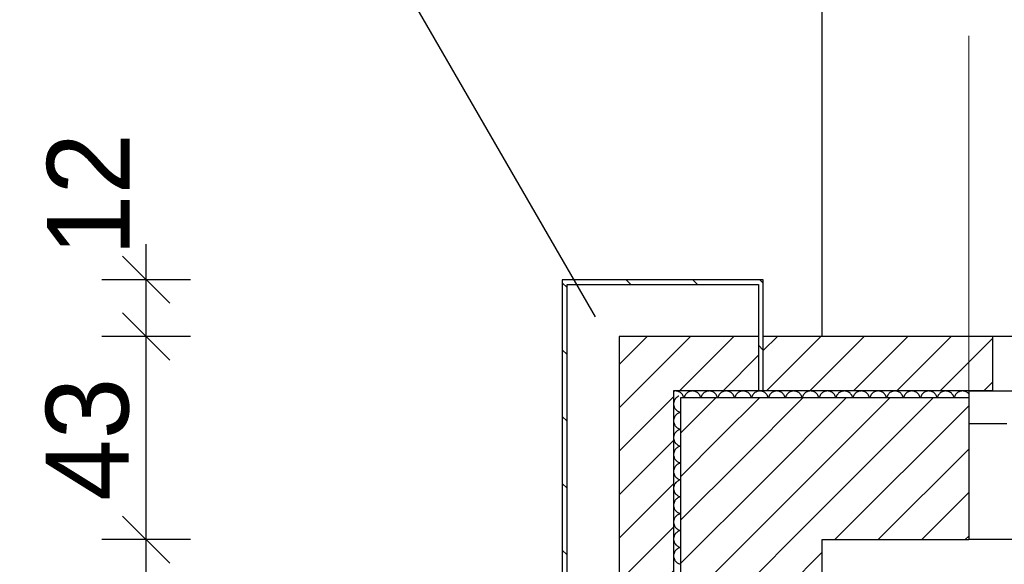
# Model space of a CAD drawing. Extents: x -73 to 359, y -4 to 85.
# Tile 33 of 149: x -33.98 to -31.89, y 41.14 to 42.3. Entities that reach past the tile are written whole.
import ezdxf

# ---------------------------------------------------------------- set-up
doc = ezdxf.new("R2010")
doc.units = 0
doc.header["$MEASUREMENT"] = 0
for name, pattern in [('Strichlinie', [0.005644, 0.002822, -0.002822]), ('Strichpunktlinie', [0.006703, 0.003528, -0.001764, 0, -0.001411]), ('Wipeout_Contour', [1, 0, -1])]:
    doc.linetypes.add(name, pattern=pattern)
for name, color, linetype in [('0._EG_7_0', 7, 'Continuous'), ('0._EG_7_P_BM_AUSSEN', 7, 'Continuous'), ('0._EG_7_P_ZE_ACHSEN', 7, 'Continuous'), ('0._EG_7_P_ZE_SYMBOL', 7, 'Continuous'), ('0._EG_7_R_NT_AUSSENWAND', 7, 'Continuous'), ('0._EG_7_R_NT_DACH', 7, 'Continuous'), ('0._EG_7_R_TR_AUSSENWAND', 7, 'Continuous')]:
    doc.layers.add(name, color=color, linetype=linetype)
doc.styles.add('ERSTELLTER_STIL_1', font='txt')
pattern_1 = [(45, (0, 0), (-0.04596194, 0.04596194), [])]
pattern_2 = [(135, (0, 0), (0.07071068, 0.07071068), [])]

# ---------------------------------------------------------------- blocks, each defined once
blk = doc.blocks.new('*X1', base_point=(-79.1554, -34.5065))
at = {"layer": '0._EG_7_R_TR_AUSSENWAND', "linetype": 'Continuous', "ltscale": 1000}
for p, q in [((-32.5912, 41.5095), (-32.5929, 41.5093)), ((-32.5893, 41.5096), (-32.5912, 41.5095)), ((-32.5874, 41.5095), (-32.5893, 41.5096)), ((-32.5855, 41.5092), (-32.5874, 41.5095)), ((-32.5837, 41.5088), (-32.5855, 41.5092)), ((-32.582, 41.5081), (-32.5837, 41.5088)), ((-32.5803, 41.5072), (-32.582, 41.5081)), ((-32.5609, 41.5081), (-32.5626, 41.5072)), ((-32.5591, 41.5088), (-32.5609, 41.5081)), ((-32.5573, 41.5092), (-32.5591, 41.5088)), ((-32.5555, 41.5095), (-32.5573, 41.5092)), ((-32.5536, 41.5096), (-32.5555, 41.5095)), ((-32.5517, 41.5095), (-32.5536, 41.5096)), ((-32.5498, 41.5092), (-32.5517, 41.5095)), ((-32.548, 41.5088), (-32.5498, 41.5092)), ((-32.5463, 41.5081), (-32.548, 41.5088)), ((-32.5446, 41.5072), (-32.5463, 41.5081)), ((-32.5252, 41.5081), (-32.5268, 41.5072)), ((-32.5234, 41.5088), (-32.5252, 41.5081)), ((-32.5216, 41.5092), (-32.5234, 41.5088)), ((-32.5197, 41.5095), (-32.5216, 41.5092)), ((-32.5179, 41.5096), (-32.5197, 41.5095)), ((-32.516, 41.5095), (-32.5179, 41.5096)), ((-32.5141, 41.5092), (-32.516, 41.5095)), ((-32.5123, 41.5088), (-32.5141, 41.5092)), ((-32.5105, 41.5081), (-32.5123, 41.5088)), ((-32.5089, 41.5072), (-32.5105, 41.5081)), ((-32.4895, 41.5081), (-32.4911, 41.5072)), ((-32.4877, 41.5088), (-32.4895, 41.5081)), ((-32.4859, 41.5092), (-32.4877, 41.5088)), ((-32.484, 41.5095), (-32.4859, 41.5092)), ((-32.4821, 41.5096), (-32.484, 41.5095)), ((-32.4803, 41.5095), (-32.4821, 41.5096)), ((-32.4784, 41.5092), (-32.4803, 41.5095)), ((-32.4766, 41.5088), (-32.4784, 41.5092)), ((-32.4748, 41.5081), (-32.4766, 41.5088)), ((-32.4732, 41.5072), (-32.4748, 41.5081)), ((-32.4537, 41.5081), (-32.4554, 41.5072)), ((-32.452, 41.5088), (-32.4537, 41.5081)), ((-32.4502, 41.5092), (-32.452, 41.5088)), ((-32.4483, 41.5095), (-32.4502, 41.5092)), ((-32.4464, 41.5096), (-32.4483, 41.5095)), ((-32.4445, 41.5095), (-32.4464, 41.5096)), ((-32.4427, 41.5092), (-32.4445, 41.5095)), ((-32.4409, 41.5088), (-32.4427, 41.5092)), ((-32.4391, 41.5081), (-32.4409, 41.5088)), ((-32.4374, 41.5072), (-32.4391, 41.5081)), ((-32.418, 41.5081), (-32.4197, 41.5072)), ((-32.4163, 41.5088), (-32.418, 41.5081)), ((-32.4145, 41.5092), (-32.4163, 41.5088)), ((-32.4126, 41.5095), (-32.4145, 41.5092)), ((-32.4107, 41.5096), (-32.4126, 41.5095)), ((-32.4088, 41.5095), (-32.4107, 41.5096)), ((-32.407, 41.5092), (-32.4088, 41.5095)), ((-32.4052, 41.5088), (-32.407, 41.5092)), ((-32.4034, 41.5081), (-32.4052, 41.5088)), ((-32.4017, 41.5072), (-32.4034, 41.5081)), ((-32.3823, 41.5081), (-32.384, 41.5072)), ((-32.3806, 41.5088), (-32.3823, 41.5081)), ((-32.3787, 41.5092), (-32.3806, 41.5088)), ((-32.3769, 41.5095), (-32.3787, 41.5092)), ((-32.375, 41.5096), (-32.3769, 41.5095)), ((-32.3731, 41.5095), (-32.375, 41.5096)), ((-32.3713, 41.5092), (-32.3731, 41.5095)), ((-32.3694, 41.5088), (-32.3713, 41.5092)), ((-32.3677, 41.5081), (-32.3694, 41.5088)), ((-32.366, 41.5072), (-32.3677, 41.5081)), ((-32.3466, 41.5081), (-32.3483, 41.5072)), ((-32.3448, 41.5088), (-32.3466, 41.5081)), ((-32.343, 41.5092), (-32.3448, 41.5088)), ((-32.3412, 41.5095), (-32.343, 41.5092)), ((-32.3393, 41.5096), (-32.3412, 41.5095)), ((-32.3374, 41.5095), (-32.3393, 41.5096)), ((-32.3355, 41.5092), (-32.3374, 41.5095)), ((-32.3337, 41.5088), (-32.3355, 41.5092)), ((-32.332, 41.5081), (-32.3337, 41.5088)), ((-32.3303, 41.5072), (-32.332, 41.5081)), ((-32.3109, 41.5081), (-32.3126, 41.5072)), ((-32.3091, 41.5088), (-32.3109, 41.5081)), ((-32.3073, 41.5092), (-32.3091, 41.5088)), ((-32.3055, 41.5095), (-32.3073, 41.5092)), ((-32.3036, 41.5096), (-32.3055, 41.5095)), ((-32.3017, 41.5095), (-32.3036, 41.5096)), ((-32.2998, 41.5092), (-32.3017, 41.5095)), ((-32.298, 41.5088), (-32.2998, 41.5092)), ((-32.2963, 41.5081), (-32.298, 41.5088)), ((-32.2946, 41.5072), (-32.2963, 41.5081)), ((-32.2752, 41.5081), (-32.2768, 41.5072)), ((-32.2734, 41.5088), (-32.2752, 41.5081)), ((-32.2716, 41.5092), (-32.2734, 41.5088)), ((-32.2697, 41.5095), (-32.2716, 41.5092)), ((-32.2679, 41.5096), (-32.2697, 41.5095)), ((-32.266, 41.5095), (-32.2679, 41.5096)), ((-32.2641, 41.5092), (-32.266, 41.5095)), ((-32.2623, 41.5088), (-32.2641, 41.5092)), ((-32.2605, 41.5081), (-32.2623, 41.5088)), ((-32.2589, 41.5072), (-32.2605, 41.5081)), ((-32.2395, 41.5081), (-32.2411, 41.5072)), ((-32.2377, 41.5088), (-32.2395, 41.5081)), ((-32.2359, 41.5092), (-32.2377, 41.5088)), ((-32.234, 41.5095), (-32.2359, 41.5092)), ((-32.2321, 41.5096), (-32.234, 41.5095)), ((-32.2303, 41.5095), (-32.2321, 41.5096)), ((-32.2284, 41.5092), (-32.2303, 41.5095)), ((-32.2266, 41.5088), (-32.2284, 41.5092)), ((-32.2248, 41.5081), (-32.2266, 41.5088)), ((-32.2232, 41.5072), (-32.2248, 41.5081)), ((-32.2037, 41.5081), (-32.2054, 41.5072)), ((-32.202, 41.5088), (-32.2037, 41.5081)), ((-32.2002, 41.5092), (-32.202, 41.5088)), ((-32.1983, 41.5095), (-32.2002, 41.5092)), ((-32.1964, 41.5096), (-32.1983, 41.5095)), ((-32.1945, 41.5095), (-32.1964, 41.5096)), ((-32.1927, 41.5092), (-32.1945, 41.5095)), ((-32.1909, 41.5088), (-32.1927, 41.5092)), ((-32.1891, 41.5081), (-32.1909, 41.5088)), ((-32.1874, 41.5072), (-32.1891, 41.5081)), ((-32.168, 41.5081), (-32.1697, 41.5072)), ((-32.1663, 41.5088), (-32.168, 41.5081)), ((-32.1645, 41.5092), (-32.1663, 41.5088)), ((-32.1626, 41.5095), (-32.1645, 41.5092)), ((-32.1607, 41.5096), (-32.1626, 41.5095)), ((-32.1588, 41.5095), (-32.1607, 41.5096)), ((-32.157, 41.5092), (-32.1588, 41.5095)), ((-32.1552, 41.5088), (-32.157, 41.5092)), ((-32.1534, 41.5081), (-32.1552, 41.5088)), ((-32.1517, 41.5072), (-32.1534, 41.5081)), ((-32.1323, 41.5081), (-32.134, 41.5072)), ((-32.1306, 41.5088), (-32.1323, 41.5081)), ((-32.1287, 41.5092), (-32.1306, 41.5088)), ((-32.1269, 41.5095), (-32.1287, 41.5092)), ((-32.125, 41.5096), (-32.1269, 41.5095)), ((-32.1231, 41.5095), (-32.125, 41.5096)), ((-32.1213, 41.5092), (-32.1231, 41.5095)), ((-32.1194, 41.5088), (-32.1213, 41.5092)), ((-32.1177, 41.5081), (-32.1194, 41.5088)), ((-32.116, 41.5072), (-32.1177, 41.5081)), ((-32.0966, 41.5081), (-32.0983, 41.5072)), ((-32.0948, 41.5088), (-32.0966, 41.5081)), ((-32.093, 41.5092), (-32.0948, 41.5088)), ((-32.0912, 41.5095), (-32.093, 41.5092)), ((-32.0893, 41.5096), (-32.0912, 41.5095)), ((-32.0874, 41.5095), (-32.0893, 41.5096)), ((-32.0855, 41.5092), (-32.0874, 41.5095)), ((-32.0837, 41.5088), (-32.0855, 41.5092)), ((-32.082, 41.5081), (-32.0837, 41.5088)), ((-32.0803, 41.5072), (-32.082, 41.5081)), ((-32.0609, 41.5081), (-32.0626, 41.5072)), ((-32.0591, 41.5088), (-32.0609, 41.5081)), ((-32.0573, 41.5092), (-32.0591, 41.5088)), ((-32.0555, 41.5095), (-32.0573, 41.5092)), ((-32.0536, 41.5096), (-32.0555, 41.5095)), ((-32.0517, 41.5095), (-32.0536, 41.5096)), ((-32.0498, 41.5092), (-32.0517, 41.5095)), ((-32.048, 41.5088), (-32.0498, 41.5092)), ((-32.0463, 41.5081), (-32.048, 41.5088)), ((-32.0446, 41.5072), (-32.0463, 41.5081)), ((-32.0252, 41.5081), (-32.0268, 41.5072)), ((-32.0234, 41.5088), (-32.0252, 41.5081)), ((-32.0216, 41.5092), (-32.0234, 41.5088)), ((-32.0197, 41.5095), (-32.0216, 41.5092)), ((-32.0179, 41.5096), (-32.0197, 41.5095)), ((-32.016, 41.5095), (-32.0179, 41.5096)), ((-32.0141, 41.5092), (-32.016, 41.5095)), ((-32.0123, 41.5088), (-32.0141, 41.5092)), ((-32.0105, 41.5081), (-32.0123, 41.5088)), ((-32.0089, 41.5072), (-32.0105, 41.5081)), ((-31.9895, 41.5081), (-31.9911, 41.5072)), ((-31.9877, 41.5088), (-31.9895, 41.5081)), ((-31.9859, 41.5092), (-31.9877, 41.5088)), ((-31.984, 41.5095), (-31.9859, 41.5092)), ((-31.9821, 41.5096), (-31.984, 41.5095)), ((-31.9803, 41.5095), (-31.9821, 41.5096)), ((-31.9784, 41.5092), (-31.9803, 41.5095)), ((-31.9766, 41.5088), (-31.9784, 41.5092)), ((-31.9748, 41.5081), (-31.9766, 41.5088)), ((-31.9732, 41.5072), (-31.9748, 41.5081)), ((-32.5787, 41.5062), (-32.5803, 41.5072)), ((-32.5773, 41.505), (-32.5787, 41.5062)), ((-32.5759, 41.5037), (-32.5773, 41.505)), ((-32.5748, 41.5022), (-32.5759, 41.5037)), ((-32.5738, 41.5006), (-32.5748, 41.5022)), ((-32.5729, 41.4989), (-32.5738, 41.5006)), ((-32.5723, 41.4972), (-32.5729, 41.4989)), ((-32.5718, 41.4953), (-32.5723, 41.4972)), ((-32.5717, 41.495), (-32.5718, 41.4953)), ((-32.5706, 41.4972), (-32.5711, 41.4953)), ((-32.5711, 41.4953), (-32.5711, 41.495)), ((-32.5699, 41.4989), (-32.5706, 41.4972)), ((-32.5691, 41.5006), (-32.5699, 41.4989)), ((-32.5681, 41.5022), (-32.5691, 41.5006)), ((-32.5669, 41.5037), (-32.5681, 41.5022)), ((-32.5656, 41.505), (-32.5669, 41.5037)), ((-32.5641, 41.5062), (-32.5656, 41.505)), ((-32.5626, 41.5072), (-32.5641, 41.5062)), ((-32.543, 41.5062), (-32.5446, 41.5072)), ((-32.5416, 41.505), (-32.543, 41.5062)), ((-32.5402, 41.5037), (-32.5416, 41.505)), ((-32.5391, 41.5022), (-32.5402, 41.5037)), ((-32.538, 41.5006), (-32.5391, 41.5022)), ((-32.5372, 41.4989), (-32.538, 41.5006)), ((-32.5365, 41.4972), (-32.5372, 41.4989)), ((-32.5361, 41.4953), (-32.5365, 41.4972)), ((-32.536, 41.495), (-32.5361, 41.4953)), ((-32.5349, 41.4972), (-32.5354, 41.4953)), ((-32.5354, 41.4953), (-32.5354, 41.495)), ((-32.5342, 41.4989), (-32.5349, 41.4972)), ((-32.5334, 41.5006), (-32.5342, 41.4989)), ((-32.5324, 41.5022), (-32.5334, 41.5006)), ((-32.5312, 41.5037), (-32.5324, 41.5022)), ((-32.5299, 41.505), (-32.5312, 41.5037)), ((-32.5284, 41.5062), (-32.5299, 41.505)), ((-32.5268, 41.5072), (-32.5284, 41.5062)), ((-32.5073, 41.5062), (-32.5089, 41.5072)), ((-32.5058, 41.505), (-32.5073, 41.5062)), ((-32.5045, 41.5037), (-32.5058, 41.505)), ((-32.5033, 41.5022), (-32.5045, 41.5037)), ((-32.5023, 41.5006), (-32.5033, 41.5022)), ((-32.5015, 41.4989), (-32.5023, 41.5006)), ((-32.5008, 41.4972), (-32.5015, 41.4989)), ((-32.5004, 41.4953), (-32.5008, 41.4972)), ((-32.5003, 41.495), (-32.5004, 41.4953)), ((-32.4996, 41.4953), (-32.4997, 41.495)), ((-32.4992, 41.4972), (-32.4996, 41.4953)), ((-32.4985, 41.4989), (-32.4992, 41.4972)), ((-32.4977, 41.5006), (-32.4985, 41.4989)), ((-32.4967, 41.5022), (-32.4977, 41.5006)), ((-32.4955, 41.5037), (-32.4967, 41.5022)), ((-32.4942, 41.505), (-32.4955, 41.5037)), ((-32.4927, 41.5062), (-32.4942, 41.505)), ((-32.4911, 41.5072), (-32.4927, 41.5062)), ((-32.4716, 41.5062), (-32.4732, 41.5072)), ((-32.4701, 41.505), (-32.4716, 41.5062)), ((-32.4688, 41.5037), (-32.4701, 41.505)), ((-32.4676, 41.5022), (-32.4688, 41.5037)), ((-32.4666, 41.5006), (-32.4676, 41.5022)), ((-32.4658, 41.4989), (-32.4666, 41.5006)), ((-32.4651, 41.4972), (-32.4658, 41.4989)), ((-32.4646, 41.4953), (-32.4651, 41.4972)), ((-32.4646, 41.495), (-32.4646, 41.4953)), ((-32.4639, 41.4953), (-32.464, 41.495)), ((-32.4635, 41.4972), (-32.4639, 41.4953)), ((-32.4628, 41.4989), (-32.4635, 41.4972)), ((-32.462, 41.5006), (-32.4628, 41.4989)), ((-32.4609, 41.5022), (-32.462, 41.5006)), ((-32.4598, 41.5037), (-32.4609, 41.5022)), ((-32.4584, 41.505), (-32.4598, 41.5037)), ((-32.457, 41.5062), (-32.4584, 41.505)), ((-32.4554, 41.5072), (-32.457, 41.5062)), ((-32.4359, 41.5062), (-32.4374, 41.5072)), ((-32.4344, 41.505), (-32.4359, 41.5062)), ((-32.4331, 41.5037), (-32.4344, 41.505)), ((-32.4319, 41.5022), (-32.4331, 41.5037)), ((-32.4309, 41.5006), (-32.4319, 41.5022)), ((-32.4301, 41.4989), (-32.4309, 41.5006)), ((-32.4294, 41.4972), (-32.4301, 41.4989)), ((-32.4289, 41.4953), (-32.4294, 41.4972)), ((-32.4289, 41.495), (-32.4289, 41.4953)), ((-32.4282, 41.4953), (-32.4283, 41.495)), ((-32.4277, 41.4972), (-32.4282, 41.4953)), ((-32.4271, 41.4989), (-32.4277, 41.4972)), ((-32.4262, 41.5006), (-32.4271, 41.4989)), ((-32.4252, 41.5022), (-32.4262, 41.5006)), ((-32.4241, 41.5037), (-32.4252, 41.5022)), ((-32.4227, 41.505), (-32.4241, 41.5037)), ((-32.4213, 41.5062), (-32.4227, 41.505)), ((-32.4197, 41.5072), (-32.4213, 41.5062)), ((-32.4002, 41.5062), (-32.4017, 41.5072)), ((-32.3987, 41.505), (-32.4002, 41.5062)), ((-32.3974, 41.5037), (-32.3987, 41.505)), ((-32.3962, 41.5022), (-32.3974, 41.5037)), ((-32.3952, 41.5006), (-32.3962, 41.5022)), ((-32.3943, 41.4989), (-32.3952, 41.5006)), ((-32.3937, 41.4972), (-32.3943, 41.4989)), ((-32.3932, 41.4953), (-32.3937, 41.4972)), ((-32.3932, 41.495), (-32.3932, 41.4953)), ((-32.3925, 41.4953), (-32.3926, 41.495)), ((-32.392, 41.4972), (-32.3925, 41.4953)), ((-32.3914, 41.4989), (-32.392, 41.4972)), ((-32.3905, 41.5006), (-32.3914, 41.4989)), ((-32.3895, 41.5022), (-32.3905, 41.5006)), ((-32.3883, 41.5037), (-32.3895, 41.5022)), ((-32.387, 41.505), (-32.3883, 41.5037)), ((-32.3856, 41.5062), (-32.387, 41.505)), ((-32.384, 41.5072), (-32.3856, 41.5062)), ((-32.3644, 41.5062), (-32.366, 41.5072)), ((-32.363, 41.505), (-32.3644, 41.5062)), ((-32.3617, 41.5037), (-32.363, 41.505)), ((-32.3605, 41.5022), (-32.3617, 41.5037)), ((-32.3595, 41.5006), (-32.3605, 41.5022)), ((-32.3586, 41.4989), (-32.3595, 41.5006)), ((-32.358, 41.4972), (-32.3586, 41.4989)), ((-32.3575, 41.4953), (-32.358, 41.4972)), ((-32.3574, 41.495), (-32.3575, 41.4953)), ((-32.3563, 41.4972), (-32.3568, 41.4953)), ((-32.3568, 41.4953), (-32.3568, 41.495)), ((-32.3557, 41.4989), (-32.3563, 41.4972)), ((-32.3548, 41.5006), (-32.3557, 41.4989)), ((-32.3538, 41.5022), (-32.3548, 41.5006)), ((-32.3526, 41.5037), (-32.3538, 41.5022)), ((-32.3513, 41.505), (-32.3526, 41.5037)), ((-32.3498, 41.5062), (-32.3513, 41.505)), ((-32.3483, 41.5072), (-32.3498, 41.5062)), ((-32.3287, 41.5062), (-32.3303, 41.5072)), ((-32.3273, 41.505), (-32.3287, 41.5062)), ((-32.3259, 41.5037), (-32.3273, 41.505)), ((-32.3248, 41.5022), (-32.3259, 41.5037)), ((-32.3238, 41.5006), (-32.3248, 41.5022)), ((-32.3229, 41.4989), (-32.3238, 41.5006)), ((-32.3223, 41.4972), (-32.3229, 41.4989)), ((-32.3218, 41.4953), (-32.3223, 41.4972)), ((-32.3217, 41.495), (-32.3218, 41.4953)), ((-32.3206, 41.4972), (-32.3211, 41.4953)), ((-32.3211, 41.4953), (-32.3211, 41.495)), ((-32.3199, 41.4989), (-32.3206, 41.4972)), ((-32.3191, 41.5006), (-32.3199, 41.4989)), ((-32.3181, 41.5022), (-32.3191, 41.5006)), ((-32.3169, 41.5037), (-32.3181, 41.5022)), ((-32.3156, 41.505), (-32.3169, 41.5037)), ((-32.3141, 41.5062), (-32.3156, 41.505)), ((-32.3126, 41.5072), (-32.3141, 41.5062)), ((-32.293, 41.5062), (-32.2946, 41.5072)), ((-32.2916, 41.505), (-32.293, 41.5062)), ((-32.2902, 41.5037), (-32.2916, 41.505)), ((-32.2891, 41.5022), (-32.2902, 41.5037)), ((-32.288, 41.5006), (-32.2891, 41.5022)), ((-32.2872, 41.4989), (-32.288, 41.5006)), ((-32.2865, 41.4972), (-32.2872, 41.4989)), ((-32.2861, 41.4953), (-32.2865, 41.4972)), ((-32.286, 41.495), (-32.2861, 41.4953)), ((-32.2849, 41.4972), (-32.2854, 41.4953)), ((-32.2854, 41.4953), (-32.2854, 41.495)), ((-32.2842, 41.4989), (-32.2849, 41.4972)), ((-32.2834, 41.5006), (-32.2842, 41.4989)), ((-32.2824, 41.5022), (-32.2834, 41.5006)), ((-32.2812, 41.5037), (-32.2824, 41.5022)), ((-32.2799, 41.505), (-32.2812, 41.5037)), ((-32.2784, 41.5062), (-32.2799, 41.505)), ((-32.2768, 41.5072), (-32.2784, 41.5062)), ((-32.2573, 41.5062), (-32.2589, 41.5072)), ((-32.2558, 41.505), (-32.2573, 41.5062)), ((-32.2545, 41.5037), (-32.2558, 41.505)), ((-32.2533, 41.5022), (-32.2545, 41.5037)), ((-32.2523, 41.5006), (-32.2533, 41.5022)), ((-32.2515, 41.4989), (-32.2523, 41.5006)), ((-32.2508, 41.4972), (-32.2515, 41.4989)), ((-32.2504, 41.4953), (-32.2508, 41.4972)), ((-32.2503, 41.495), (-32.2504, 41.4953)), ((-32.2496, 41.4953), (-32.2497, 41.495)), ((-32.2492, 41.4972), (-32.2496, 41.4953)), ((-32.2485, 41.4989), (-32.2492, 41.4972)), ((-32.2477, 41.5006), (-32.2485, 41.4989)), ((-32.2467, 41.5022), (-32.2477, 41.5006)), ((-32.2455, 41.5037), (-32.2467, 41.5022)), ((-32.2442, 41.505), (-32.2455, 41.5037)), ((-32.2427, 41.5062), (-32.2442, 41.505)), ((-32.2411, 41.5072), (-32.2427, 41.5062)), ((-32.2216, 41.5062), (-32.2232, 41.5072)), ((-32.2201, 41.505), (-32.2216, 41.5062)), ((-32.2188, 41.5037), (-32.2201, 41.505)), ((-32.2176, 41.5022), (-32.2188, 41.5037)), ((-32.2166, 41.5006), (-32.2176, 41.5022)), ((-32.2158, 41.4989), (-32.2166, 41.5006)), ((-32.2151, 41.4972), (-32.2158, 41.4989)), ((-32.2146, 41.4953), (-32.2151, 41.4972)), ((-32.2146, 41.495), (-32.2146, 41.4953)), ((-32.2139, 41.4953), (-32.214, 41.495)), ((-32.2135, 41.4972), (-32.2139, 41.4953)), ((-32.2128, 41.4989), (-32.2135, 41.4972)), ((-32.212, 41.5006), (-32.2128, 41.4989)), ((-32.2109, 41.5022), (-32.212, 41.5006)), ((-32.2098, 41.5037), (-32.2109, 41.5022)), ((-32.2084, 41.505), (-32.2098, 41.5037)), ((-32.207, 41.5062), (-32.2084, 41.505)), ((-32.2054, 41.5072), (-32.207, 41.5062)), ((-32.1859, 41.5062), (-32.1874, 41.5072)), ((-32.1844, 41.505), (-32.1859, 41.5062)), ((-32.1831, 41.5037), (-32.1844, 41.505)), ((-32.1819, 41.5022), (-32.1831, 41.5037)), ((-32.1809, 41.5006), (-32.1819, 41.5022)), ((-32.1801, 41.4989), (-32.1809, 41.5006)), ((-32.1794, 41.4972), (-32.1801, 41.4989)), ((-32.1789, 41.4953), (-32.1794, 41.4972)), ((-32.1789, 41.495), (-32.1789, 41.4953)), ((-32.1782, 41.4953), (-32.1783, 41.495)), ((-32.1777, 41.4972), (-32.1782, 41.4953)), ((-32.1771, 41.4989), (-32.1777, 41.4972)), ((-32.1762, 41.5006), (-32.1771, 41.4989)), ((-32.1752, 41.5022), (-32.1762, 41.5006)), ((-32.1741, 41.5037), (-32.1752, 41.5022)), ((-32.1727, 41.505), (-32.1741, 41.5037)), ((-32.1713, 41.5062), (-32.1727, 41.505)), ((-32.1697, 41.5072), (-32.1713, 41.5062)), ((-32.1502, 41.5062), (-32.1517, 41.5072)), ((-32.1487, 41.505), (-32.1502, 41.5062)), ((-32.1474, 41.5037), (-32.1487, 41.505)), ((-32.1462, 41.5022), (-32.1474, 41.5037)), ((-32.1452, 41.5006), (-32.1462, 41.5022)), ((-32.1443, 41.4989), (-32.1452, 41.5006)), ((-32.1437, 41.4972), (-32.1443, 41.4989)), ((-32.1432, 41.4953), (-32.1437, 41.4972)), ((-32.1432, 41.495), (-32.1432, 41.4953)), ((-32.1425, 41.4953), (-32.1426, 41.495)), ((-32.142, 41.4972), (-32.1425, 41.4953)), ((-32.1414, 41.4989), (-32.142, 41.4972)), ((-32.1405, 41.5006), (-32.1414, 41.4989)), ((-32.1395, 41.5022), (-32.1405, 41.5006)), ((-32.1383, 41.5037), (-32.1395, 41.5022)), ((-32.137, 41.505), (-32.1383, 41.5037)), ((-32.1356, 41.5062), (-32.137, 41.505)), ((-32.134, 41.5072), (-32.1356, 41.5062)), ((-32.1144, 41.5062), (-32.116, 41.5072)), ((-32.113, 41.505), (-32.1144, 41.5062)), ((-32.1117, 41.5037), (-32.113, 41.505)), ((-32.1105, 41.5022), (-32.1117, 41.5037)), ((-32.1095, 41.5006), (-32.1105, 41.5022)), ((-32.1086, 41.4989), (-32.1095, 41.5006)), ((-32.108, 41.4972), (-32.1086, 41.4989)), ((-32.1075, 41.4953), (-32.108, 41.4972)), ((-32.1074, 41.495), (-32.1075, 41.4953)), ((-32.1063, 41.4972), (-32.1068, 41.4953)), ((-32.1068, 41.4953), (-32.1068, 41.495)), ((-32.1057, 41.4989), (-32.1063, 41.4972)), ((-32.1048, 41.5006), (-32.1057, 41.4989)), ((-32.1038, 41.5022), (-32.1048, 41.5006)), ((-32.1026, 41.5037), (-32.1038, 41.5022)), ((-32.1013, 41.505), (-32.1026, 41.5037)), ((-32.0998, 41.5062), (-32.1013, 41.505)), ((-32.0983, 41.5072), (-32.0998, 41.5062)), ((-32.0787, 41.5062), (-32.0803, 41.5072)), ((-32.0773, 41.505), (-32.0787, 41.5062)), ((-32.0759, 41.5037), (-32.0773, 41.505)), ((-32.0748, 41.5022), (-32.0759, 41.5037)), ((-32.0738, 41.5006), (-32.0748, 41.5022)), ((-32.0729, 41.4989), (-32.0738, 41.5006)), ((-32.0723, 41.4972), (-32.0729, 41.4989)), ((-32.0718, 41.4953), (-32.0723, 41.4972)), ((-32.0717, 41.495), (-32.0718, 41.4953)), ((-32.0706, 41.4972), (-32.0711, 41.4953)), ((-32.0711, 41.4953), (-32.0711, 41.495)), ((-32.0699, 41.4989), (-32.0706, 41.4972)), ((-32.0691, 41.5006), (-32.0699, 41.4989)), ((-32.0681, 41.5022), (-32.0691, 41.5006)), ((-32.0669, 41.5037), (-32.0681, 41.5022)), ((-32.0656, 41.505), (-32.0669, 41.5037)), ((-32.0641, 41.5062), (-32.0656, 41.505)), ((-32.0626, 41.5072), (-32.0641, 41.5062)), ((-32.043, 41.5062), (-32.0446, 41.5072)), ((-32.0416, 41.505), (-32.043, 41.5062)), ((-32.0402, 41.5037), (-32.0416, 41.505)), ((-32.0391, 41.5022), (-32.0402, 41.5037)), ((-32.038, 41.5006), (-32.0391, 41.5022)), ((-32.0372, 41.4989), (-32.038, 41.5006)), ((-32.0365, 41.4972), (-32.0372, 41.4989)), ((-32.0361, 41.4953), (-32.0365, 41.4972)), ((-32.036, 41.495), (-32.0361, 41.4953)), ((-32.0349, 41.4972), (-32.0354, 41.4953)), ((-32.0354, 41.4953), (-32.0354, 41.495)), ((-32.0342, 41.4989), (-32.0349, 41.4972)), ((-32.0334, 41.5006), (-32.0342, 41.4989)), ((-32.0324, 41.5022), (-32.0334, 41.5006)), ((-32.0312, 41.5037), (-32.0324, 41.5022)), ((-32.0299, 41.505), (-32.0312, 41.5037)), ((-32.0284, 41.5062), (-32.0299, 41.505)), ((-32.0268, 41.5072), (-32.0284, 41.5062)), ((-32.0073, 41.5062), (-32.0089, 41.5072)), ((-32.0058, 41.505), (-32.0073, 41.5062)), ((-32.0045, 41.5037), (-32.0058, 41.505)), ((-32.0033, 41.5022), (-32.0045, 41.5037)), ((-32.0023, 41.5006), (-32.0033, 41.5022)), ((-32.0015, 41.4989), (-32.0023, 41.5006)), ((-32.0008, 41.4972), (-32.0015, 41.4989)), ((-32.0004, 41.4953), (-32.0008, 41.4972)), ((-32.0003, 41.495), (-32.0004, 41.4953)), ((-31.9996, 41.4953), (-31.9997, 41.495)), ((-31.9992, 41.4972), (-31.9996, 41.4953)), ((-31.9985, 41.4989), (-31.9992, 41.4972)), ((-31.9977, 41.5006), (-31.9985, 41.4989)), ((-31.9967, 41.5022), (-31.9977, 41.5006)), ((-31.9955, 41.5037), (-31.9967, 41.5022)), ((-31.9942, 41.505), (-31.9955, 41.5037)), ((-31.9927, 41.5062), (-31.9942, 41.505)), ((-31.9911, 41.5072), (-31.9927, 41.5062)), ((-31.9716, 41.5062), (-31.9732, 41.5072)), ((-31.9701, 41.505), (-31.9716, 41.5062)), ((-31.9688, 41.5037), (-31.9701, 41.505)), ((-31.9687, 41.5035), (-31.9688, 41.5037))]:
    blk.add_line(p, q, dxfattribs=at)
blk = doc.blocks.new('*X5', base_point=(-79.1554, -34.5065))
at = {"layer": '0._EG_7_R_TR_AUSSENWAND', "linetype": 'Continuous', "ltscale": 1000}
for p, q in [((-32.5924, 41.4877), (-32.5929, 41.4859)), ((-32.5918, 41.4895), (-32.5924, 41.4877)), ((-32.5909, 41.4911), (-32.5918, 41.4895)), ((-32.5899, 41.4927), (-32.5909, 41.4911)), ((-32.5887, 41.4942), (-32.5899, 41.4927)), ((-32.5873, 41.4955), (-32.5887, 41.4942)), ((-32.5859, 41.4967), (-32.5873, 41.4955)), ((-32.5843, 41.4977), (-32.5859, 41.4967)), ((-32.5826, 41.4985), (-32.5843, 41.4977)), ((-32.5823, 41.4986), (-32.5826, 41.4985)), ((-32.5932, 41.484), (-32.5933, 41.4821)), ((-32.5933, 41.4821), (-32.5932, 41.4803)), ((-32.5929, 41.4859), (-32.5932, 41.484)), ((-32.5932, 41.4803), (-32.5929, 41.4784)), ((-32.5929, 41.4784), (-32.5924, 41.4766)), ((-32.5924, 41.4766), (-32.5918, 41.4748)), ((-32.5918, 41.4748), (-32.5909, 41.4732)), ((-32.5909, 41.4732), (-32.5899, 41.4716)), ((-32.5899, 41.4716), (-32.5887, 41.4701)), ((-32.5887, 41.4701), (-32.5873, 41.4688)), ((-32.5873, 41.4688), (-32.5859, 41.4676)), ((-32.5859, 41.4676), (-32.5843, 41.4666)), ((-32.5843, 41.4666), (-32.5826, 41.4658)), ((-32.5932, 41.4483), (-32.5933, 41.4464)), ((-32.5933, 41.4464), (-32.5932, 41.4445)), ((-32.5929, 41.4502), (-32.5932, 41.4483)), ((-32.5924, 41.452), (-32.5929, 41.4502)), ((-32.5918, 41.4537), (-32.5924, 41.452)), ((-32.5909, 41.4554), (-32.5918, 41.4537)), ((-32.5899, 41.457), (-32.5909, 41.4554)), ((-32.5887, 41.4584), (-32.5899, 41.457)), ((-32.5873, 41.4598), (-32.5887, 41.4584)), ((-32.5859, 41.4609), (-32.5873, 41.4598)), ((-32.5843, 41.462), (-32.5859, 41.4609)), ((-32.5826, 41.4628), (-32.5843, 41.462)), ((-32.5826, 41.4658), (-32.5808, 41.4651)), ((-32.5808, 41.4635), (-32.5826, 41.4628)), ((-32.5808, 41.4651), (-32.579, 41.4646)), ((-32.579, 41.4639), (-32.5808, 41.4635)), ((-32.579, 41.4646), (-32.5787, 41.4646)), ((-32.5787, 41.464), (-32.579, 41.4639)), ((-32.5932, 41.4445), (-32.5929, 41.4427)), ((-32.5929, 41.4427), (-32.5924, 41.4409)), ((-32.5924, 41.4409), (-32.5918, 41.4391)), ((-32.5918, 41.4391), (-32.5909, 41.4374)), ((-32.5909, 41.4374), (-32.5899, 41.4359)), ((-32.5899, 41.4359), (-32.5887, 41.4344)), ((-32.5887, 41.4344), (-32.5873, 41.4331)), ((-32.5873, 41.4331), (-32.5859, 41.4319)), ((-32.5859, 41.4252), (-32.5873, 41.4241)), ((-32.5859, 41.4319), (-32.5843, 41.4309)), ((-32.5843, 41.4262), (-32.5859, 41.4252)), ((-32.5843, 41.4309), (-32.5826, 41.4301)), ((-32.5826, 41.4271), (-32.5843, 41.4262)), ((-32.5826, 41.4301), (-32.5808, 41.4294)), ((-32.5808, 41.4277), (-32.5826, 41.4271)), ((-32.5808, 41.4294), (-32.579, 41.4289)), ((-32.579, 41.4282), (-32.5808, 41.4277)), ((-32.579, 41.4289), (-32.5787, 41.4289)), ((-32.5787, 41.4283), (-32.579, 41.4282)), ((-32.5932, 41.4126), (-32.5933, 41.4107)), ((-32.5933, 41.4107), (-32.5932, 41.4088)), ((-32.5929, 41.4145), (-32.5932, 41.4126)), ((-32.5932, 41.4088), (-32.5929, 41.407)), ((-32.5924, 41.4163), (-32.5929, 41.4145)), ((-32.5929, 41.407), (-32.5924, 41.4052)), ((-32.5918, 41.418), (-32.5924, 41.4163)), ((-32.5924, 41.4052), (-32.5918, 41.4034)), ((-32.5909, 41.4197), (-32.5918, 41.418)), ((-32.5899, 41.4213), (-32.5909, 41.4197)), ((-32.5887, 41.4227), (-32.5899, 41.4213)), ((-32.5873, 41.4241), (-32.5887, 41.4227)), ((-32.5918, 41.4034), (-32.5909, 41.4017)), ((-32.5909, 41.384), (-32.5918, 41.3823)), ((-32.5909, 41.4017), (-32.5899, 41.4002)), ((-32.5899, 41.3856), (-32.5909, 41.384)), ((-32.5899, 41.4002), (-32.5887, 41.3987)), ((-32.5887, 41.387), (-32.5899, 41.3856)), ((-32.5887, 41.3987), (-32.5873, 41.3974)), ((-32.5873, 41.3883), (-32.5887, 41.387)), ((-32.5873, 41.3974), (-32.5859, 41.3962)), ((-32.5859, 41.3895), (-32.5873, 41.3883)), ((-32.5859, 41.3962), (-32.5843, 41.3952)), ((-32.5843, 41.3905), (-32.5859, 41.3895)), ((-32.5843, 41.3952), (-32.5826, 41.3943)), ((-32.5826, 41.3914), (-32.5843, 41.3905)), ((-32.5826, 41.3943), (-32.5808, 41.3937)), ((-32.5808, 41.392), (-32.5826, 41.3914)), ((-32.5808, 41.3937), (-32.579, 41.3932)), ((-32.579, 41.3925), (-32.5808, 41.392)), ((-32.579, 41.3932), (-32.5787, 41.3932)), ((-32.5787, 41.3926), (-32.579, 41.3925)), ((-32.5932, 41.3769), (-32.5933, 41.375)), ((-32.5933, 41.375), (-32.5932, 41.3731)), ((-32.5929, 41.3787), (-32.5932, 41.3769)), ((-32.5932, 41.3731), (-32.5929, 41.3713)), ((-32.5924, 41.3806), (-32.5929, 41.3787)), ((-32.5929, 41.3713), (-32.5924, 41.3694)), ((-32.5918, 41.3823), (-32.5924, 41.3806)), ((-32.5924, 41.3694), (-32.5918, 41.3677)), ((-32.5918, 41.3677), (-32.5909, 41.366)), ((-32.5909, 41.366), (-32.5899, 41.3644)), ((-32.5899, 41.3644), (-32.5887, 41.363)), ((-32.5887, 41.363), (-32.5873, 41.3617)), ((-32.5929, 41.343), (-32.5932, 41.3412)), ((-32.5924, 41.3448), (-32.5929, 41.343)), ((-32.5918, 41.3466), (-32.5924, 41.3448)), ((-32.5909, 41.3483), (-32.5918, 41.3466)), ((-32.5899, 41.3498), (-32.5909, 41.3483)), ((-32.5887, 41.3513), (-32.5899, 41.3498)), ((-32.5873, 41.3526), (-32.5887, 41.3513)), ((-32.5873, 41.3617), (-32.5859, 41.3605)), ((-32.5859, 41.3538), (-32.5873, 41.3526)), ((-32.5859, 41.3605), (-32.5843, 41.3595)), ((-32.5843, 41.3548), (-32.5859, 41.3538)), ((-32.5843, 41.3595), (-32.5826, 41.3586)), ((-32.5826, 41.3557), (-32.5843, 41.3548)), ((-32.5826, 41.3586), (-32.5808, 41.358)), ((-32.5808, 41.3563), (-32.5826, 41.3557)), ((-32.5808, 41.358), (-32.579, 41.3575)), ((-32.579, 41.3568), (-32.5808, 41.3563)), ((-32.579, 41.3575), (-32.5787, 41.3574)), ((-32.5787, 41.3568), (-32.579, 41.3568)), ((-32.5932, 41.3412), (-32.5933, 41.3393)), ((-32.5933, 41.3393), (-32.5932, 41.3374)), ((-32.5932, 41.3374), (-32.5929, 41.3355)), ((-32.5929, 41.3355), (-32.5924, 41.3337)), ((-32.5924, 41.3337), (-32.5918, 41.332)), ((-32.5918, 41.332), (-32.5909, 41.3303)), ((-32.5909, 41.3303), (-32.5899, 41.3287)), ((-32.5899, 41.3287), (-32.5887, 41.3273)), ((-32.5887, 41.3273), (-32.5873, 41.3259)), ((-32.5873, 41.3259), (-32.5859, 41.3248)), ((-32.5859, 41.3248), (-32.5843, 41.3238)), ((-32.5843, 41.3238), (-32.5826, 41.3229)), ((-32.5826, 41.3229), (-32.5808, 41.3223)), ((-32.5808, 41.3206), (-32.5826, 41.3199)), ((-32.5808, 41.3223), (-32.579, 41.3218)), ((-32.579, 41.3211), (-32.5808, 41.3206)), ((-32.579, 41.3218), (-32.5787, 41.3217)), ((-32.5787, 41.3211), (-32.579, 41.3211)), ((-32.5932, 41.3055), (-32.5933, 41.3036)), ((-32.5933, 41.3036), (-32.5932, 41.3017)), ((-32.5929, 41.3073), (-32.5932, 41.3055)), ((-32.5932, 41.3017), (-32.5929, 41.2998)), ((-32.5924, 41.3091), (-32.5929, 41.3073)), ((-32.5929, 41.2998), (-32.5924, 41.298)), ((-32.5918, 41.3109), (-32.5924, 41.3091)), ((-32.5909, 41.3126), (-32.5918, 41.3109)), ((-32.5899, 41.3141), (-32.5909, 41.3126)), ((-32.5887, 41.3156), (-32.5899, 41.3141)), ((-32.5873, 41.3169), (-32.5887, 41.3156)), ((-32.5859, 41.3181), (-32.5873, 41.3169)), ((-32.5843, 41.3191), (-32.5859, 41.3181)), ((-32.5826, 41.3199), (-32.5843, 41.3191)), ((-32.5924, 41.298), (-32.5918, 41.2963)), ((-32.5918, 41.2963), (-32.5909, 41.2946)), ((-32.5909, 41.2946), (-32.5899, 41.293)), ((-32.5899, 41.293), (-32.5887, 41.2916)), ((-32.5887, 41.2799), (-32.5899, 41.2784)), ((-32.5887, 41.2916), (-32.5873, 41.2902)), ((-32.5873, 41.2812), (-32.5887, 41.2799)), ((-32.5873, 41.2902), (-32.5859, 41.2891)), ((-32.5859, 41.2824), (-32.5873, 41.2812)), ((-32.5859, 41.2891), (-32.5843, 41.288)), ((-32.5843, 41.2834), (-32.5859, 41.2824)), ((-32.5843, 41.288), (-32.5826, 41.2872)), ((-32.5826, 41.2842), (-32.5843, 41.2834)), ((-32.5826, 41.2872), (-32.5808, 41.2865)), ((-32.5808, 41.2849), (-32.5826, 41.2842)), ((-32.5808, 41.2865), (-32.579, 41.2861)), ((-32.579, 41.2854), (-32.5808, 41.2849)), ((-32.579, 41.2861), (-32.5787, 41.286)), ((-32.5787, 41.2854), (-32.579, 41.2854)), ((-32.5932, 41.2697), (-32.5933, 41.2679)), ((-32.5933, 41.2679), (-32.5932, 41.266)), ((-32.5929, 41.2716), (-32.5932, 41.2697)), ((-32.5932, 41.266), (-32.5929, 41.2641)), ((-32.5924, 41.2734), (-32.5929, 41.2716)), ((-32.5929, 41.2641), (-32.5924, 41.2623)), ((-32.5918, 41.2752), (-32.5924, 41.2734)), ((-32.5924, 41.2623), (-32.5918, 41.2605)), ((-32.5909, 41.2768), (-32.5918, 41.2752)), ((-32.5918, 41.2605), (-32.5909, 41.2589)), ((-32.5899, 41.2784), (-32.5909, 41.2768)), ((-32.5909, 41.2589), (-32.5899, 41.2573)), ((-32.5924, 41.2377), (-32.5929, 41.2359)), ((-32.5918, 41.2395), (-32.5924, 41.2377)), ((-32.5909, 41.2411), (-32.5918, 41.2395)), ((-32.5899, 41.2427), (-32.5909, 41.2411)), ((-32.5899, 41.2573), (-32.5887, 41.2558)), ((-32.5887, 41.2442), (-32.5899, 41.2427)), ((-32.5887, 41.2558), (-32.5873, 41.2545)), ((-32.5873, 41.2455), (-32.5887, 41.2442)), ((-32.5873, 41.2545), (-32.5859, 41.2533)), ((-32.5859, 41.2467), (-32.5873, 41.2455)), ((-32.5859, 41.2533), (-32.5843, 41.2523)), ((-32.5843, 41.2477), (-32.5859, 41.2467)), ((-32.5843, 41.2523), (-32.5826, 41.2515)), ((-32.5826, 41.2485), (-32.5843, 41.2477)), ((-32.5826, 41.2515), (-32.5808, 41.2508)), ((-32.5808, 41.2492), (-32.5826, 41.2485)), ((-32.5808, 41.2508), (-32.579, 41.2504)), ((-32.579, 41.2496), (-32.5808, 41.2492)), ((-32.579, 41.2504), (-32.5787, 41.2503)), ((-32.5787, 41.2497), (-32.579, 41.2496)), ((-32.5932, 41.234), (-32.5933, 41.2321)), ((-32.5933, 41.2321), (-32.5932, 41.2303)), ((-32.5929, 41.2359), (-32.5932, 41.234)), ((-32.5932, 41.2303), (-32.5929, 41.2284)), ((-32.5929, 41.2284), (-32.5924, 41.2266)), ((-32.5924, 41.2266), (-32.5918, 41.2248)), ((-32.5918, 41.2248), (-32.5909, 41.2232)), ((-32.5909, 41.2232), (-32.5899, 41.2216)), ((-32.5899, 41.2216), (-32.5887, 41.2201)), ((-32.5887, 41.2201), (-32.5873, 41.2188)), ((-32.5873, 41.2188), (-32.5859, 41.2176)), ((-32.5859, 41.2176), (-32.5843, 41.2166)), ((-32.5843, 41.2166), (-32.5826, 41.2158)), ((-32.5932, 41.1983), (-32.5933, 41.1964)), ((-32.5933, 41.1964), (-32.5932, 41.1945)), ((-32.5929, 41.2002), (-32.5932, 41.1983)), ((-32.5924, 41.202), (-32.5929, 41.2002)), ((-32.5918, 41.2037), (-32.5924, 41.202)), ((-32.5909, 41.2054), (-32.5918, 41.2037)), ((-32.5899, 41.207), (-32.5909, 41.2054)), ((-32.5887, 41.2084), (-32.5899, 41.207)), ((-32.5873, 41.2098), (-32.5887, 41.2084)), ((-32.5859, 41.2109), (-32.5873, 41.2098)), ((-32.5843, 41.212), (-32.5859, 41.2109)), ((-32.5826, 41.2128), (-32.5843, 41.212)), ((-32.5826, 41.2158), (-32.5808, 41.2151)), ((-32.5808, 41.2135), (-32.5826, 41.2128)), ((-32.5808, 41.2151), (-32.579, 41.2146)), ((-32.579, 41.2139), (-32.5808, 41.2135)), ((-32.579, 41.2146), (-32.5787, 41.2146)), ((-32.5787, 41.214), (-32.579, 41.2139)), ((-32.5932, 41.1945), (-32.5929, 41.1927)), ((-32.5929, 41.1927), (-32.5924, 41.1909)), ((-32.5924, 41.1909), (-32.5918, 41.1891)), ((-32.5918, 41.1891), (-32.5909, 41.1874)), ((-32.5909, 41.1874), (-32.5899, 41.1859)), ((-32.5899, 41.1859), (-32.5887, 41.1844)), ((-32.5887, 41.1844), (-32.5873, 41.1831)), ((-32.5873, 41.1831), (-32.5859, 41.1819)), ((-32.5859, 41.1752), (-32.5873, 41.1741)), ((-32.5859, 41.1819), (-32.5843, 41.1809)), ((-32.5843, 41.1762), (-32.5859, 41.1752)), ((-32.5843, 41.1809), (-32.5826, 41.1801)), ((-32.5826, 41.1771), (-32.5843, 41.1762)), ((-32.5826, 41.1801), (-32.5808, 41.1794)), ((-32.5808, 41.1777), (-32.5826, 41.1771)), ((-32.5808, 41.1794), (-32.579, 41.1789)), ((-32.579, 41.1782), (-32.5808, 41.1777)), ((-32.579, 41.1789), (-32.5787, 41.1789)), ((-32.5787, 41.1783), (-32.579, 41.1782)), ((-32.5932, 41.1626), (-32.5933, 41.1607)), ((-32.5933, 41.1607), (-32.5932, 41.1588)), ((-32.5929, 41.1645), (-32.5932, 41.1626)), ((-32.5932, 41.1588), (-32.5929, 41.157)), ((-32.5924, 41.1663), (-32.5929, 41.1645)), ((-32.5929, 41.157), (-32.5924, 41.1552)), ((-32.5918, 41.168), (-32.5924, 41.1663)), ((-32.5924, 41.1552), (-32.5918, 41.1534)), ((-32.5909, 41.1697), (-32.5918, 41.168)), ((-32.5899, 41.1713), (-32.5909, 41.1697)), ((-32.5887, 41.1727), (-32.5899, 41.1713)), ((-32.5873, 41.1741), (-32.5887, 41.1727)), ((-32.5918, 41.1534), (-32.5909, 41.1517)), ((-32.5909, 41.1517), (-32.5899, 41.1502)), ((-32.5899, 41.1502), (-32.5887, 41.1487)), ((-32.5887, 41.1487), (-32.5873, 41.1474)), ((-32.5873, 41.1474), (-32.5859, 41.1462)), ((-32.5859, 41.1462), (-32.5843, 41.1452)), ((-32.5843, 41.1452), (-32.5826, 41.1443)), ((-32.5826, 41.1443), (-32.5808, 41.1437)), ((-32.5808, 41.1437), (-32.579, 41.1432)), ((-32.579, 41.1432), (-32.5787, 41.1432))]:
    blk.add_line(p, q, dxfattribs=at)

msp = doc.modelspace()

# ---------------------------------------------------------------- hatches: boundary and pattern name
at = {"layer": '0._EG_7_R_NT_AUSSENWAND', "linetype": 'Continuous', "ltscale": 1000}
h = msp.add_hatch(dxfattribs=at)
h.set_pattern_fill('MW_Porenbeton_0007', color=256, style=0, pattern_type=2)
h.set_pattern_definition(pattern_2)
h.paths.add_polyline_path([(-32.4037, 41.745), (-32.8287, 41.745), (-32.8187, 41.735), (-32.4137, 41.735)], flags=0)
h = msp.add_hatch(dxfattribs=at)
h.set_pattern_fill('MW_Porenbeton_0007', color=256, style=0, pattern_type=2)
h.set_pattern_definition(pattern_2)
h.paths.add_polyline_path([(-32.8287, 41.745), (-32.8287, 32.515), (-32.8187, 32.525), (-32.8187, 41.735)], flags=0)
h = msp.add_hatch(dxfattribs=at)
h.set_pattern_fill('MW_Porenbeton_0007', color=256, style=0, pattern_type=2)
h.set_pattern_definition(pattern_2)
h.paths.add_polyline_path([(-32.4037, 41.625), (-32.4037, 41.745), (-32.4137, 41.735), (-32.4137, 41.625)], flags=0)
at = {"layer": '0._EG_7_R_TR_AUSSENWAND', "linetype": 'Continuous', "ltscale": 1000}
h = msp.add_hatch(dxfattribs=at)
h.set_pattern_fill('MW_Kalksandstein_0007', color=256, style=0, pattern_type=2)
h.set_pattern_definition(pattern_1)
h.paths.add_polyline_path([(-32.4137, 41.625), (-32.7087, 41.625), (-32.5937, 41.51), (-32.4137, 41.51)], flags=0)
h = msp.add_hatch(dxfattribs=at)
h.set_pattern_fill('MW_Kalksandstein_0007', color=256, style=0, pattern_type=2)
h.set_pattern_definition(pattern_1)
h.paths.add_polyline_path([(-32.7087, 41.625), (-32.7087, 32.635), (-32.5937, 32.75), (-32.5937, 41.51)], flags=0)
h = msp.add_hatch(dxfattribs=at)
h.set_pattern_fill('MW_Porenbeton_0007', color=256, style=0, pattern_type=2)
h.set_pattern_definition(pattern_2)
h.paths.add_polyline_path([(-32.4137, 41.51), (-32.4037, 41.51), (-32.4037, 41.625), (-32.4137, 41.625)], flags=0)
h = msp.add_hatch(dxfattribs=at)
h.set_pattern_fill('MW_Kalksandstein_0007', color=256, style=0, pattern_type=2)
h.set_pattern_definition(pattern_1)
h.paths.add_polyline_path([(-32.4037, 41.51), (-31.9687, 41.51), (-31.9187, 41.51), (-31.9187, 41.625), (-32.4037, 41.625)], flags=0)
h = msp.add_hatch(dxfattribs=at)
h.set_pattern_fill('MW_Kalksandstein_0007', color=256, style=0, pattern_type=2)
h.set_pattern_definition(pattern_1)
h.paths.add_polyline_path([(-32.5787, 41.495), (-32.2787, 41.195), (-31.9687, 41.195), (-31.9687, 41.44), (-31.9687, 41.495)], flags=0)
h = msp.add_hatch(dxfattribs=at)
h.set_pattern_fill('MW_Kalksandstein_0007', color=256, style=0, pattern_type=2)
h.set_pattern_definition(pattern_1)
h.paths.add_polyline_path([(-32.5787, 41.495), (-32.5787, 32.765), (-32.2787, 33.065), (-32.2787, 41.195)], flags=0)

# ---------------------------------------------------------------- linework, layer by layer
at = {"layer": '0._EG_7_0', "linetype": 'Continuous', "ltscale": 1000}
for p, q in [((-31.9187, 41.625), (-31.9187, 41.51)), ((-31.9187, 41.51), (-31.9687, 41.51)), ((-31.9687, 41.51), (-31.9687, 41.495)), ((-31.9687, 41.495), (-31.9687, 41.44)), ((-31.9687, 41.44), (-31.9687, 41.195))]:
    msp.add_line(p, q, dxfattribs=at)
at = {"layer": '0._EG_7_P_BM_AUSSEN', "linetype": 'Continuous', "ltscale": 1000}
for p, q in [((-33.7087, 41.745), (-33.7087, 41.82)), ((-33.6587, 41.695), (-33.7587, 41.795)), ((-33.6149, 41.745), (-33.8024, 41.745)), ((-33.7087, 41.625), (-33.7087, 41.745)), ((-33.7587, 41.675), (-33.6587, 41.575)), ((-33.6149, 41.625), (-33.8024, 41.625)), ((-33.7087, 41.195), (-33.7087, 41.625)), ((-33.7587, 41.245), (-33.6587, 41.145)), ((-33.6149, 41.195), (-33.8024, 41.195)), ((-33.7087, 38.32), (-33.7087, 41.195))]:
    msp.add_line(p, q, dxfattribs=at)
at = {"layer": '0._EG_7_P_ZE_SYMBOL', "linetype": 'Continuous', "ltscale": 1000}
msp.add_line((-32.7587, 41.6663), (-33.2691, 42.5503), dxfattribs=at)
at = {"layer": '0._EG_7_R_NT_AUSSENWAND', "linetype": 'Continuous', "ltscale": 1000}
for p, q in [((-32.4037, 41.745), (-32.8287, 41.745)), ((-32.8287, 41.745), (-32.8287, 32.515)), ((-32.4037, 41.625), (-32.4037, 41.745)), ((-32.8187, 41.735), (-32.4137, 41.735)), ((-32.8187, 32.525), (-32.8187, 41.735)), ((-32.4137, 41.735), (-32.4137, 41.625))]:
    msp.add_line(p, q, dxfattribs=at)
at = {"layer": '0._EG_7_R_NT_DACH', "linetype": 'Strichlinie', "ltscale": 1000}
msp.add_line((-32.2787, 41.625), (-32.2787, 42.375), dxfattribs=at)
at = {"layer": '0._EG_7_R_TR_AUSSENWAND', "linetype": 'Continuous', "ltscale": 1000}
for p, q in [((-32.4137, 41.625), (-32.7087, 41.625)), ((-32.7087, 41.625), (-32.7087, 32.635)), ((-32.4137, 41.625), (-32.4137, 41.51)), ((-32.4037, 41.51), (-32.4037, 41.625)), ((-31.9187, 41.625), (-32.4037, 41.625)), ((-30.2937, 41.625), (-31.9187, 41.625)), ((-31.9687, 41.51), (-32.5937, 41.51)), ((-32.5937, 41.51), (-32.5937, 32.75)), ((-31.9687, 41.495), (-32.5787, 41.495)), ((-32.5787, 41.495), (-32.5787, 32.765)), ((-32.2787, 41.195), (-31.9687, 41.195)), ((-32.2787, 33.065), (-32.2787, 41.195)), ((-30.2437, 41.195), (-31.9687, 41.195))]:
    msp.add_line(p, q, dxfattribs=at)

# ---------------------------------------------------------------- block references
at = {"layer": '0._EG_7_0', "linetype": 'Continuous', "ltscale": 1000}
for name in ['*X1', '*X5']:
    msp.add_blockref(name, (-79.1554, -34.5065), dxfattribs=at)

# ---------------------------------------------------------------- texts
at = {"layer": '0._EG_7_P_BM_AUSSEN', "linetype": 'Continuous', "char_height": 0.175, "attachment_point": 7, "rotation": 90, "style": 'ERSTELLTER_STIL_1'}
for s, insert in [('{12}', (-33.7437, 41.795)), ('{43}', (-33.7437, 41.2772))]:
    msp.add_mtext(s, dxfattribs=dict(at, insert=insert))

# ---------------------------------------------------------------- next in the draw order: wipeouts: each hides what was drawn before it
at = {"color": 254, "linetype": 'Wipeout_Contour', "lineweight": 0, "ltscale": 314.228347}
msp.add_wipeout([(-31.9687, 41.51), (-31.8687, 41.51), (-31.8687, 41.47), (-31.8887, 41.47), (-31.8887, 41.44), (-31.9687, 41.44)], dxfattribs=at).dxf.layer = '0._EG_7_R_TR_AUSSENWAND'

# ---------------------------------------------------------------- next in the draw order: linework, layer by layer
at = {"layer": '0._EG_7_P_ZE_ACHSEN', "color": 9, "linetype": 'Strichpunktlinie', "lineweight": 18, "ltscale": 1000}
msp.add_line((-31.9687, 42.2612), (-31.9687, 41.3121), dxfattribs=at)
at = {"layer": '0._EG_7_R_TR_AUSSENWAND', "linetype": 'Continuous', "ltscale": 1000}
for p, q in [((-31.9687, 41.51), (-31.8687, 41.51)), ((-31.9687, 41.51), (-31.9687, 41.495)), ((-31.9187, 41.51), (-31.9687, 41.51)), ((-31.9687, 41.495), (-31.9687, 41.44)), ((-31.8887, 41.44), (-31.9687, 41.44))]:
    msp.add_line(p, q, dxfattribs=at)

doc.saveas('drawing.dxf')
